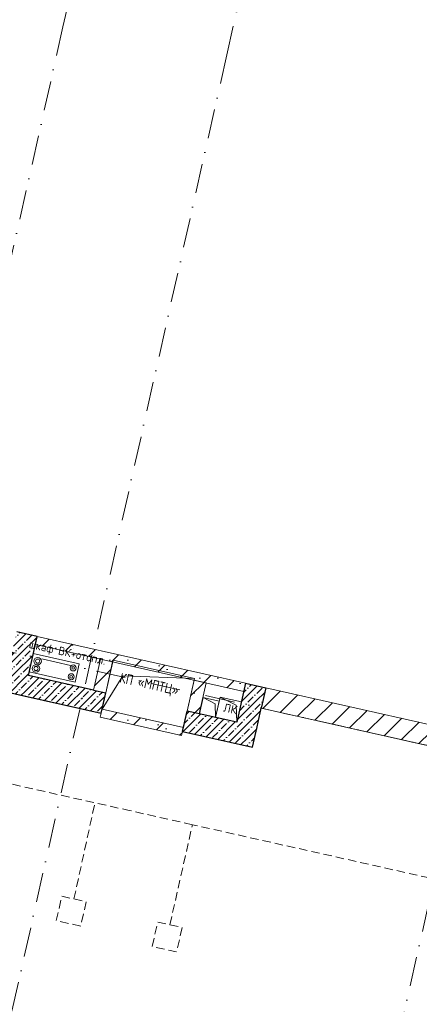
# Model space of a CAD drawing. Header units: millimetres. Extents: x -7218036 to -6881410, y 6117771 to 6219607.
# Tile 61 of 84: x -7153879 to -7149089, y 6133201 to 6145007. Entities that reach past the tile are written whole.
import ezdxf
from ezdxf.enums import TextEntityAlignment as Align

# ---------------------------------------------------------------- set-up
doc = ezdxf.new("R2010")
doc.units = ezdxf.units.MM
doc.header["$MEASUREMENT"] = 0
doc.linetypes.add('Dashed_1', pattern=[150, 100, -50])
doc.linetypes.add('Штрихпунктирная', pattern=[670.277762, 352.777767, -176.388884, 0, -141.111112])
for name, color, linetype in [('S - МОП.АР', 7, 'Continuous'), ('АР-Стены_внутренние_пилоны.АР', 7, 'Continuous'), ('АР-Чертеж-Оси_Осевые размеры.АР', 7, 'Continuous'), ('ИОС-Шахты и отверстия.АР', 7, 'Continuous')]:
    doc.layers.add(name, color=color, linetype=linetype)
for name, color, linetype, lineweight in [('АР-Отметки высот_новые.АР_Ном._пера__120', 7, 'Continuous', 0), ('АР-Стены_внутренние_пилоны.АР_Ном._пера__1', 7, 'Continuous', 15), ('АР-Чертеж-Оси_Осевые размеры.АР_Ном._пера__120', 7, 'Continuous', 0), ('ИОС-Шахты и отверстия (перекидка)_Ном._пера__1', 7, 'Continuous', 0), ('ИОС-Шахты и отверстия.АР_Ном._пера__1', 7, 'Continuous', 0)]:
    doc.layers.add(name, color=color, linetype=linetype, lineweight=lineweight)
doc.styles.add('РЎР“Р•РќР•Р\xa0Р\x98Р\xa0_РЎРўР\x98Р›Р¬_2', font='GOST_Common.ttf')
doc.styles.add('РЎР“Р•РќР•Р\xa0Р\x98Р\xa0_РЎРўР\x98Р›Р¬_3', font='GOTHIC.TTF')
doc.styles.add('РЎР“Р•РќР•Р\xa0Р\x98Р\xa0_РЎРўР\x98Р›Р¬_7', font='txt')
doc.styles.add('РЎР“Р•РќР•Р\xa0Р\x98Р\xa0_РЎРўР\x98Р›Р¬_8', font='GOST_Common.ttf', dxfattribs={"width": 0.85})
pattern_1 = [(45, (-6566190.34, 6562677.8), (-127.279217, 127.279217), [])]
pattern_2 = [(45, (-6566190.34, 6562677.8), (-169.70563, 169.70563), []), (90, (-6566360.05, 6562847.5), (-216, 0), [0, -144, 0, -216]), (155, (-6566190.34, 6563017.2), (91.285545, 195.76248), [0, -105.6, 0, -182.4])]
pattern_3 = [(45, (-6566190.34, 6562677.8), (-84.852814, 84.852814), []), (45, (-6566232.77, 6562720.22), (-84.852814, 84.852814), [90, -30, 0, -30])]

# ---------------------------------------------------------------- blocks, each defined once
blk = doc.blocks.new('Стена_39_1', base_point=(-7151199, 6136929))
at = {"layer": 'АР-Стены_внутренние_пилоны.АР', "linetype": 'Continuous', "lineweight": 0, "true_color": 0x000000}
h = blk.add_hatch(dxfattribs=at)
h.set_pattern_fill('БЛОКИ_БЕТОННЫЕ_ЭФФЕКТИВН_78', color=18, style=0, pattern_type=2)
h.set_pattern_definition(pattern_1)
h.paths.add_polyline_path([(-7150983, 6136753), (-7148994, 6136306), (-7148940, 6136550), (-7150928, 6136997)])
at = {"layer": 'АР-Стены_внутренние_пилоны.АР_Ном._пера__1', "color": 7, "linetype": 'Continuous', "lineweight": 30}
blk.add_line((-7150928, 6136997), (-7150983, 6136753), dxfattribs=at)
at = {"layer": 'АР-Стены_внутренние_пилоны.АР_Ном._пера__1', "color": 7, "linetype": 'Continuous', "lineweight": 15, "flags": 128}
for points in [[(-7148940, 6136550), (-7150928, 6136997)], [(-7150983, 6136753), (-7148994, 6136306)], [(-7148994, 6136306), (-7148940, 6136550)]]:
    blk.add_lwpolyline(points, dxfattribs=at)
blk = doc.blocks.new('Стена_50_1', base_point=(-7151916, 6136522))
at = {"layer": 'АР-Стены_внутренние_пилоны.АР', "linetype": 'Continuous', "lineweight": 0, "true_color": 0x000000}
h = blk.add_hatch(dxfattribs=at)
h.set_pattern_fill('БУТ__50__0001', color=18, style=0, pattern_type=2)
h.set_pattern_definition(pattern_2)
h.paths.add_polyline_path([(-7151916, 6136522), (-7152892, 6136741), (-7152914, 6136643), (-7151938, 6136424)])
at = {"layer": 'АР-Стены_внутренние_пилоны.АР_Ном._пера__1', "color": 7, "linetype": 'Continuous', "lineweight": 15, "flags": 128}
for points in [[(-7152892, 6136741), (-7152914, 6136643)], [(-7151916, 6136522), (-7152892, 6136741)], [(-7152914, 6136643), (-7151938, 6136424)], [(-7151938, 6136424), (-7151916, 6136522)]]:
    blk.add_lwpolyline(points, dxfattribs=at)
blk = doc.blocks.new('Стена_51_1', base_point=(-7152848, 6136936))
at = {"layer": 'АР-Стены_внутренние_пилоны.АР', "linetype": 'Continuous', "lineweight": 0, "true_color": 0x000000}
h = blk.add_hatch(dxfattribs=at)
h.set_pattern_fill('БЛОКИ_БЕТОННЫЕ_ЭФФЕКТИВН_78', color=18, style=0, pattern_type=2)
h.set_pattern_definition(pattern_1)
h.paths.add_polyline_path([(-7152848, 6136936), (-7152765, 6137307), (-7152911, 6137340), (-7152994, 6136969)])
at = {"layer": 'АР-Стены_внутренние_пилоны.АР_Ном._пера__1', "color": 7, "linetype": 'Continuous', "lineweight": 30}
blk.add_line((-7152994, 6136969), (-7152848, 6136936), dxfattribs=at)
at = {"layer": 'АР-Стены_внутренние_пилоны.АР_Ном._пера__1', "color": 7, "linetype": 'Continuous', "lineweight": 15, "flags": 128}
for points in [[(-7152911, 6137340), (-7152994, 6136969)], [(-7152765, 6137307), (-7152911, 6137340)], [(-7152848, 6136936), (-7152765, 6137307)]]:
    blk.add_lwpolyline(points, dxfattribs=at)
blk = doc.blocks.new('Стена_52_1', base_point=(-7151872, 6136718))
at = {"layer": 'АР-Стены_внутренние_пилоны.АР', "linetype": 'Continuous', "lineweight": 0, "true_color": 0x000000}
h = blk.add_hatch(dxfattribs=at)
h.set_pattern_fill('БЛОКИ_БЕТОННЫЕ_ЭФФЕКТИВН_78', color=18, style=0, pattern_type=2)
h.set_pattern_definition(pattern_1)
h.paths.add_polyline_path([(-7151726, 6136685), (-7151643, 6137055), (-7151789, 6137088), (-7151872, 6136718)])
at = {"layer": 'АР-Стены_внутренние_пилоны.АР_Ном._пера__1', "color": 7, "linetype": 'Continuous', "lineweight": 15, "flags": 128}
for points in [[(-7151789, 6137088), (-7151872, 6136718)], [(-7151643, 6137055), (-7151789, 6137088)], [(-7151726, 6136685), (-7151643, 6137055)], [(-7151872, 6136718), (-7151726, 6136685)]]:
    blk.add_lwpolyline(points, dxfattribs=at)
blk = doc.blocks.new('Стена_65_1', base_point=(-7153670, 6137613))
at = {"layer": 'АР-Стены_внутренние_пилоны.АР', "linetype": 'Continuous', "lineweight": 0, "true_color": 0x000000}
h = blk.add_hatch(dxfattribs=at)
h.set_pattern_fill('ЖЕЛЕЗОБЕТОН__PROJECT__0001', color=18, style=0, pattern_type=2)
h.set_pattern_definition(pattern_3)
h.paths.add_polyline_path([(-7153914, 6137667), (-7153968, 6137423), (-7153670, 6137613)])
h = blk.add_hatch(dxfattribs=at)
h.set_pattern_fill('ЖЕЛЕЗОБЕТОН__PROJECT__0001', color=18, style=0, pattern_type=2)
h.set_pattern_definition(pattern_3)
h.paths.add_polyline_path([(-7153968, 6137423), (-7153724, 6137369), (-7153670, 6137613)])
h = blk.add_hatch(dxfattribs=at)
h.set_pattern_fill('ЖЕЛЕЗОБЕТОН__PROJECT__0001', color=18, style=0, pattern_type=2)
h.set_pattern_definition(pattern_3)
h.paths.add_polyline_path([(-7153775, 6137144), (-7153724, 6137369), (-7153968, 6137423), (-7154019, 6137199)])
h = blk.add_hatch(dxfattribs=at)
h.set_pattern_fill('ЖЕЛЕЗОБЕТОН__PROJECT__0001', color=18, style=0, pattern_type=2)
h.set_pattern_definition(pattern_3)
h.paths.add_polyline_path([(-7154019, 6137199), (-7154073, 6136955), (-7153775, 6137144)])
h = blk.add_hatch(dxfattribs=at)
h.set_pattern_fill('ЖЕЛЕЗОБЕТОН__PROJECT__0001', color=18, style=0, pattern_type=2)
h.set_pattern_definition(pattern_3)
h.paths.add_polyline_path([(-7154073, 6136955), (-7153830, 6136900), (-7153775, 6137144)])
at = {"layer": 'АР-Стены_внутренние_пилоны.АР_Ном._пера__1', "color": 7, "linetype": 'Continuous', "lineweight": 30, "flags": 128}
for points in [[(-7153670, 6137613), (-7153914, 6137667)], [(-7153775, 6137144), (-7153670, 6137613)], [(-7153968, 6137423), (-7154073, 6136955)], [(-7154073, 6136955), (-7153830, 6136900)]]:
    blk.add_lwpolyline(points, dxfattribs=at)
blk = doc.blocks.new('Стена_66_1', base_point=(-7151277, 6136583))
at = {"layer": 'АР-Стены_внутренние_пилоны.АР', "linetype": 'Continuous', "lineweight": 0, "true_color": 0x000000}
h = blk.add_hatch(dxfattribs=at)
h.set_pattern_fill('ЖЕЛЕЗОБЕТОН__PROJECT__0001', color=18, style=0, pattern_type=2)
h.set_pattern_definition(pattern_3)
h.paths.add_polyline_path([(-7151172, 6137051), (-7151277, 6136583), (-7151033, 6136529), (-7150983, 6136753)])
h = blk.add_hatch(dxfattribs=at)
h.set_pattern_fill('ЖЕЛЕЗОБЕТОН__PROJECT__0001', color=18, style=0, pattern_type=2)
h.set_pattern_definition(pattern_3)
h.paths.add_polyline_path([(-7151172, 6137051), (-7150983, 6136753), (-7150928, 6136997)])
at = {"layer": 'АР-Стены_внутренние_пилоны.АР_Ном._пера__1', "color": 7, "linetype": 'Continuous', "lineweight": 30}
blk.add_line((-7150928, 6136997), (-7150983, 6136753), dxfattribs=at)
at = {"layer": 'АР-Стены_внутренние_пилоны.АР_Ном._пера__1', "color": 7, "linetype": 'Continuous', "lineweight": 30, "flags": 128}
for points in [[(-7151172, 6137051), (-7151277, 6136583)], [(-7151172, 6137051), (-7150928, 6136997)], [(-7151033, 6136529), (-7150983, 6136753)]]:
    blk.add_lwpolyline(points, dxfattribs=at)
blk = doc.blocks.new('Стена_87_1', base_point=(-7153670, 6137613))
at = {"layer": 'АР-Стены_внутренние_пилоны.АР', "linetype": 'Continuous', "lineweight": 0, "true_color": 0x000000}
h = blk.add_hatch(dxfattribs=at)
h.set_pattern_fill('БУТ__50__0001', color=18, style=0, pattern_type=2)
h.set_pattern_definition(pattern_2)
h.paths.add_polyline_path([(-7153692, 6137515), (-7151194, 6136954), (-7151172, 6137052), (-7153670, 6137613)])
at = {"layer": 'АР-Стены_внутренние_пилоны.АР_Ном._пера__1', "color": 7, "linetype": 'Continuous', "lineweight": 15, "flags": 128}
for points in [[(-7153670, 6137613), (-7153692, 6137515)], [(-7151172, 6137052), (-7153670, 6137613)], [(-7153692, 6137515), (-7151194, 6136954)], [(-7151194, 6136954), (-7151172, 6137052)]]:
    blk.add_lwpolyline(points, dxfattribs=at)
blk = doc.blocks.new('Стандартный Маркер Сетки[10]_1', base_point=(-7146699, 6144554))
at = {"layer": 'АР-Чертеж-Оси_Осевые размеры.АР_Ном._пера__120', "color": 7, "linetype": 'Штрихпунктирная', "lineweight": 0}
blk.add_line((-7146918, 6143578), (-7151477, 6123281), dxfattribs=at)
at = {"layer": 'АР-Чертеж-Оси_Осевые размеры.АР_Ном._пера__120', "color": 7, "lineweight": 0, "style": 'РЎР“Р•РќР•Р\xa0Р\x98Р\xa0_РЎРўР\x98Р›Р¬_3'}
blk.add_attdef('AC_MarkerText_1', text='', height=350, rotation=347.3417, dxfattribs=at).set_placement((-7151736, 6121998), align=Align.TOP_CENTER)
blk = doc.blocks.new('Стандартный Маркер Сетки[25]_1', base_point=(-7153141, 6145898))
at = {"layer": 'АР-Чертеж-Оси_Осевые размеры.АР_Ном._пера__120', "color": 7, "linetype": 'Штрихпунктирная', "lineweight": 0}
for q in [(-7153141, 6145898), (-7157919, 6124625)]:
    blk.add_line((-7153360, 6144922), q, dxfattribs=at)
at = {"layer": 'АР-Чертеж-Оси_Осевые размеры.АР_Ном._пера__120', "color": 7, "lineweight": 0, "style": 'РЎР“Р•РќР•Р\xa0Р\x98Р\xa0_РЎРўР\x98Р›Р¬_3'}
blk.add_attdef('AC_MarkerText_1', text='', height=350, rotation=347.3417, dxfattribs=at).set_placement((-7158178, 6123343), align=Align.TOP_CENTER)
blk = doc.blocks.new('Стандартный Маркер Сетки[26]_1', base_point=(-7151178, 6145559))
at = {"layer": 'АР-Чертеж-Оси_Осевые размеры.АР_Ном._пера__120', "color": 7, "linetype": 'Штрихпунктирная', "lineweight": 0}
for q in [(-7151178, 6145559), (-7155956, 6124286)]:
    blk.add_line((-7151397, 6144584), q, dxfattribs=at)
at = {"layer": 'АР-Чертеж-Оси_Осевые размеры.АР_Ном._пера__120', "color": 7, "lineweight": 0, "style": 'РЎР“Р•РќР•Р\xa0Р\x98Р\xa0_РЎРўР\x98Р›Р¬_3'}
blk.add_attdef('AC_MarkerText_1', text='', height=350, rotation=347.3417, dxfattribs=at).set_placement((-7156214, 6123003), align=Align.TOP_CENTER)
blk = doc.blocks.new('Стандартный Маркер Сетки[31]_1', base_point=(-7146699, 6144554))
at = {"layer": 'АР-Чертеж-Оси_Осевые размеры.АР_Ном._пера__120', "color": 7, "linetype": 'Штрихпунктирная', "lineweight": 0}
blk.add_line((-7146918, 6143578), (-7151477, 6123281), dxfattribs=at)
at = {"layer": 'АР-Чертеж-Оси_Осевые размеры.АР_Ном._пера__120', "color": 7, "lineweight": 0, "style": 'РЎР“Р•РќР•Р\xa0Р\x98Р\xa0_РЎРўР\x98Р›Р¬_3'}
blk.add_attdef('AC_MarkerText_1', text='', height=350, rotation=347.3417, dxfattribs=at).set_placement((-7151736, 6121998), align=Align.TOP_CENTER)
blk = doc.blocks.new('Стандартный Маркер Сетки[46]_1', base_point=(-7153141, 6145898))
at = {"layer": 'АР-Чертеж-Оси_Осевые размеры.АР_Ном._пера__120', "color": 7, "linetype": 'Штрихпунктирная', "lineweight": 0}
for q in [(-7153141, 6145898), (-7157919, 6124625)]:
    blk.add_line((-7153360, 6144922), q, dxfattribs=at)
at = {"layer": 'АР-Чертеж-Оси_Осевые размеры.АР_Ном._пера__120', "color": 7, "lineweight": 0, "style": 'РЎР“Р•РќР•Р\xa0Р\x98Р\xa0_РЎРўР\x98Р›Р¬_3'}
blk.add_attdef('AC_MarkerText_1', text='', height=350, rotation=347.3417, dxfattribs=at).set_placement((-7158178, 6123343), align=Align.TOP_CENTER)
blk = doc.blocks.new('Стандартный Маркер Сетки[47]_1', base_point=(-7151178, 6145559))
at = {"layer": 'АР-Чертеж-Оси_Осевые размеры.АР_Ном._пера__120', "color": 7, "linetype": 'Штрихпунктирная', "lineweight": 0}
for q in [(-7151178, 6145559), (-7155956, 6124286)]:
    blk.add_line((-7151397, 6144584), q, dxfattribs=at)
at = {"layer": 'АР-Чертеж-Оси_Осевые размеры.АР_Ном._пера__120', "color": 7, "lineweight": 0, "style": 'РЎР“Р•РќР•Р\xa0Р\x98Р\xa0_РЎРўР\x98Р›Р¬_3'}
blk.add_attdef('AC_MarkerText_1', text='', height=350, rotation=347.3417, dxfattribs=at).set_placement((-7156214, 6123003), align=Align.TOP_CENTER)
blk = doc.blocks.new('Стена_98_1', base_point=(-7151277, 6136583))
at = {"layer": 'АР-Стены_внутренние_пилоны.АР', "linetype": 'Continuous', "lineweight": 0, "true_color": 0x000000}
h = blk.add_hatch(dxfattribs=at)
h.set_pattern_fill('ЖЕЛЕЗОБЕТОН__PROJECT__0001', color=18, style=0, pattern_type=2)
h.set_pattern_definition(pattern_3)
h.paths.add_polyline_path([(-7151872, 6136717), (-7151927, 6136473), (-7151332, 6136339), (-7151277, 6136583)])
h = blk.add_hatch(dxfattribs=at)
h.set_pattern_fill('ЖЕЛЕЗОБЕТОН__PROJECT__0001', color=18, style=0, pattern_type=2)
h.set_pattern_definition(pattern_3)
h.paths.add_polyline_path([(-7151277, 6136583), (-7151332, 6136339), (-7151088, 6136285)])
h = blk.add_hatch(dxfattribs=at)
h.set_pattern_fill('ЖЕЛЕЗОБЕТОН__PROJECT__0001', color=18, style=0, pattern_type=2)
h.set_pattern_definition(pattern_3)
h.paths.add_polyline_path([(-7151033, 6136529), (-7151277, 6136583), (-7151088, 6136285)])
at = {"layer": 'АР-Стены_внутренние_пилоны.АР_Ном._пера__1', "color": 7, "linetype": 'Continuous', "lineweight": 30, "flags": 128}
for points in [[(-7151927, 6136473), (-7151872, 6136717)], [(-7151277, 6136583), (-7151872, 6136717)], [(-7151088, 6136285), (-7151033, 6136529)], [(-7151927, 6136473), (-7151088, 6136285)]]:
    blk.add_lwpolyline(points, dxfattribs=at)
blk = doc.blocks.new('Стена_99_1', base_point=(-7152848, 6136936))
at = {"layer": 'АР-Стены_внутренние_пилоны.АР', "linetype": 'Continuous', "lineweight": 0, "true_color": 0x000000}
h = blk.add_hatch(dxfattribs=at)
h.set_pattern_fill('ЖЕЛЕЗОБЕТОН__PROJECT__0001', color=18, style=0, pattern_type=2)
h.set_pattern_definition(pattern_3)
h.paths.add_polyline_path([(-7153775, 6137144), (-7153830, 6136900), (-7152903, 6136692), (-7152994, 6136969)])
h = blk.add_hatch(dxfattribs=at)
h.set_pattern_fill('ЖЕЛЕЗОБЕТОН__PROJECT__0001', color=18, style=0, pattern_type=2)
h.set_pattern_definition(pattern_3)
h.paths.add_polyline_path([(-7152994, 6136969), (-7152903, 6136692), (-7152848, 6136936)])
at = {"layer": 'АР-Стены_внутренние_пилоны.АР_Ном._пера__1', "color": 7, "linetype": 'Continuous', "lineweight": 30}
blk.add_line((-7152994, 6136969), (-7152848, 6136936), dxfattribs=at)
at = {"layer": 'АР-Стены_внутренние_пилоны.АР_Ном._пера__1', "color": 7, "linetype": 'Continuous', "lineweight": 30, "flags": 128}
for points in [[(-7152994, 6136969), (-7153775, 6137144)], [(-7153830, 6136900), (-7152903, 6136692)], [(-7152903, 6136692), (-7152848, 6136936)]]:
    blk.add_lwpolyline(points, dxfattribs=at)
blk = doc.blocks.new('Стандартный Маркер Сетки[49]_1', base_point=(-7215419, 6151225))
at = {"layer": 'АР-Чертеж-Оси_Осевые размеры.АР_Ном._пера__120', "color": 7, "linetype": 'Штрихпунктирная', "lineweight": 0}
blk.add_line((-7214443, 6151005), (-7135502, 6133276), dxfattribs=at)
at = {"layer": 'АР-Чертеж-Оси_Осевые размеры.АР_Ном._пера__120', "color": 7, "lineweight": 0, "style": 'РЎР“Р•РќР•Р\xa0Р\x98Р\xa0_РЎРўР\x98Р›Р¬_3'}
for tag, p in [('AC_MarkerText_1_0', (-7215837, 6151515)), ('AC_MarkerText_1_1', (-7133968, 6133128))]:
    blk.add_attdef(tag, text='', height=350, rotation=347.3417, dxfattribs=at).set_placement(p, align=Align.TOP_CENTER)
blk = doc.blocks.new('Символ Проема в Полу 21[55]_1', base_point=(-7151277, 6136583))
at = {"layer": 'ИОС-Шахты и отверстия.АР_Ном._пера__1', "color": 7, "linetype": 'Continuous', "lineweight": 0, "flags": 128}
for points in [[(-7151284, 6136788), (-7151476, 6136884), (-7151531, 6136640), (-7151277, 6136583)], [(-7151277, 6136583), (-7151222, 6136827), (-7151476, 6136884), (-7151284, 6136788)]]:
    blk.add_lwpolyline(points, close=True, dxfattribs=at)
blk = doc.blocks.new('Символ Проема в Полу 21[56]_1', base_point=(-7151531, 6136640))
at = {"layer": 'ИОС-Шахты и отверстия.АР_Ном._пера__1', "color": 7, "linetype": 'Continuous', "lineweight": 0, "flags": 128}
for points in [[(-7151535, 6136805), (-7151682, 6136879), (-7151726, 6136684), (-7151531, 6136640)], [(-7151531, 6136640), (-7151487, 6136836), (-7151682, 6136879), (-7151535, 6136805)]]:
    blk.add_lwpolyline(points, close=True, dxfattribs=at)
blk = doc.blocks.new('Символ Проема в Полу 21[57]_1', base_point=(-7151785, 6137107))
at = {"layer": 'ИОС-Шахты и отверстия.АР_Ном._пера__1', "color": 7, "linetype": 'Continuous', "lineweight": 0, "flags": 128}
for points in [[(-7151785, 6137107), (-7152760, 6137326), (-7152892, 6136741), (-7152642, 6137139)], [(-7152642, 6137139), (-7152892, 6136741), (-7151916, 6136522), (-7151785, 6137107)]]:
    blk.add_lwpolyline(points, close=True, dxfattribs=at)
blk = doc.blocks.new('Стандартный Маркер Сетки[59]_1', base_point=(-7215419, 6151225))
at = {"layer": 'АР-Чертеж-Оси_Осевые размеры.АР_Ном._пера__120', "color": 7, "linetype": 'Штрихпунктирная', "lineweight": 0}
blk.add_line((-7214443, 6151005), (-7135502, 6133276), dxfattribs=at)
at = {"layer": 'АР-Чертеж-Оси_Осевые размеры.АР_Ном._пера__120', "color": 7, "lineweight": 0, "style": 'РЎР“Р•РќР•Р\xa0Р\x98Р\xa0_РЎРўР\x98Р›Р¬_3'}
for tag, p in [('AC_MarkerText_1_0', (-7215837, 6151515)), ('AC_MarkerText_1_1', (-7133968, 6133128))]:
    blk.add_attdef(tag, text='', height=350, rotation=347.3417, dxfattribs=at).set_placement(p, align=Align.TOP_CENTER)
blk = doc.blocks.new('Стандартный Маркер Сетки[62]_1', base_point=(-7215419, 6151225))
at = {"layer": 'АР-Чертеж-Оси_Осевые размеры.АР_Ном._пера__120', "color": 7, "linetype": 'Штрихпунктирная', "lineweight": 0}
blk.add_line((-7214443, 6151005), (-7135502, 6133276), dxfattribs=at)
at = {"layer": 'АР-Чертеж-Оси_Осевые размеры.АР_Ном._пера__120', "color": 7, "lineweight": 0, "style": 'РЎР“Р•РќР•Р\xa0Р\x98Р\xa0_РЎРўР\x98Р›Р¬_3'}
for tag, p in [('AC_MarkerText_1_0', (-7215837, 6151515)), ('AC_MarkerText_1_1', (-7133968, 6133128))]:
    blk.add_attdef(tag, text='', height=350, rotation=347.3417, dxfattribs=at).set_placement(p, align=Align.TOP_CENTER)
blk = doc.blocks.new('Стандартный Маркер Сетки[66]_1', base_point=(-7215419, 6151225))
at = {"layer": 'АР-Чертеж-Оси_Осевые размеры.АР_Ном._пера__120', "color": 7, "linetype": 'Штрихпунктирная', "lineweight": 0}
blk.add_line((-7214443, 6151005), (-7135502, 6133276), dxfattribs=at)
at = {"layer": 'АР-Чертеж-Оси_Осевые размеры.АР_Ном._пера__120', "color": 7, "lineweight": 0, "style": 'РЎР“Р•РќР•Р\xa0Р\x98Р\xa0_РЎРўР\x98Р›Р¬_3'}
for tag, p in [('AC_MarkerText_1_0', (-7215837, 6151515)), ('AC_MarkerText_1_1', (-7133968, 6133128))]:
    blk.add_attdef(tag, text='', height=350, rotation=347.3417, dxfattribs=at).set_placement(p, align=Align.TOP_CENTER)

msp = doc.modelspace()

# ---------------------------------------------------------------- linework, layer by layer
at = {"layer": 'S - МОП.АР', "color": 254, "linetype": 'Continuous', "lineweight": 0, "true_color": 0xd1c7d6, "flags": 128}
msp.add_lwpolyline([(-7144230.6, 6135236.1), (-7150982.8, 6136752.6), (-7151087.9, 6136284.7), (-7151927, 6136473.1), (-7151937.9, 6136424.4), (-7152913.6, 6136643.5), (-7152902.7, 6136692.3), (-7154073.5, 6136955.2), (-7153968.3, 6137423.5), (-7157144.2, 6138136.8), (-7157418.1, 6136917.2), (-7156476.6, 6136705.7), (-7156531.4, 6136461.8), (-7157716.8, 6136728), (-7157333.3, 6138435.4), (-7155650.3, 6138057.4), (-7155123.3, 6140404.1), (-7158235.8, 6141103.1), (-7158345.4, 6140615.2), (-7160516, 6141102.5), (-7160950.3, 6139166.3), (-7162370.9, 6139484.9), (-7163643.1, 6133820.7)], dxfattribs=at)
at = {"layer": 'АР-Отметки высот_новые.АР_Ном._пера__120', "color": 7, "linetype": 'Continuous', "lineweight": 0}
for p, q in [((-7153765.4, 6137186.2), (-7153716.1, 6137405.7)), ((-7153716.1, 6137405.7), (-7153164.8, 6137281.9)), ((-7153164.8, 6137281.9), (-7153214.1, 6137062.4)), ((-7153214.1, 6137062.4), (-7153765.4, 6137186.2))]:
    msp.add_line(p, q, dxfattribs=at)
at = {"layer": 'ИОС-Шахты и отверстия (перекидка)_Ном._пера__1', "color": 7, "linetype": 'Dashed_1', "lineweight": 0}
for p, q in [((-7162600.4, 6137778.8), (-7152565.3, 6135524.9)), ((-7153228.8, 6134464.4), (-7152977.6, 6135617.5)), ((-7151809.1, 6135355.1), (-7152565.3, 6135524.9)), ((-7152078.7, 6134154.9), (-7151809.1, 6135355.1)), ((-7148968.2, 6134717), (-7151809.1, 6135355.1))]:
    msp.add_line(p, q, dxfattribs=at)
at = {"layer": 'ИОС-Шахты и отверстия.АР_Ном._пера__1', "color": 7, "linetype": 'Dashed_1', "lineweight": 0}
for points in [[(-7153148.2, 6134138.8), (-7153440.9, 6134204.6), (-7153375.1, 6134497.3), (-7153082.4, 6134431.5)], [(-7151998, 6133829.3), (-7152290.8, 6133895.1), (-7152225, 6134187.8), (-7151932.3, 6134122)]]:
    msp.add_lwpolyline(points, close=True, dxfattribs=at)
at = {"layer": 'ИОС-Шахты и отверстия.АР_Ном._пера__1', "color": 7, "linetype": 'Continuous', "lineweight": 0}
for centre, radius in [((-7153664.4, 6137316.2), 45), ((-7153664.4, 6137316.2), 25), ((-7153684.3, 6137227.6), 45), ((-7153684.3, 6137227.6), 25), ((-7153238.1, 6137234.3), 36), ((-7153238.1, 6137234.3), 16), ((-7153261.8, 6137128.9), 36), ((-7153261.8, 6137128.9), 16)]:
    msp.add_circle(centre, radius, dxfattribs=at)

# ---------------------------------------------------------------- block references
at = {"layer": 'АР-Стены_внутренние_пилоны.АР', "color": 7, "lineweight": 0}
for name, p in [('Стена_65_1', (-7153669.6, 6137612.6)), ('Стена_87_1', (-7153669.6, 6137612.6)), ('Стена_51_1', (-7152847.9, 6136936.2)), ('Стена_99_1', (-7152847.9, 6136936.2)), ('Стена_52_1', (-7151872, 6136717.9)), ('Стена_66_1', (-7151277, 6136583.4)), ('Стена_39_1', (-7151199.3, 6136929.3)), ('Стена_50_1', (-7151916, 6136521.9)), ('Стена_98_1', (-7151277, 6136583.4))]:
    msp.add_blockref(name, p, dxfattribs=at)
at = {"layer": 'АР-Чертеж-Оси_Осевые размеры.АР', "color": 8, "linetype": 'Continuous', "lineweight": 15}
for name, p in [('Стандартный Маркер Сетки[49]_1', (-7215418.6, 6151224.6)), ('Стандартный Маркер Сетки[59]_1', (-7215418.6, 6151224.6)), ('Стандартный Маркер Сетки[62]_1', (-7215418.6, 6151224.6)), ('Стандартный Маркер Сетки[66]_1', (-7215418.6, 6151224.6)), ('Стандартный Маркер Сетки[25]_1', (-7153141.2, 6145897.9)), ('Стандартный Маркер Сетки[46]_1', (-7153141.2, 6145897.9)), ('Стандартный Маркер Сетки[26]_1', (-7151177.7, 6145559.4)), ('Стандартный Маркер Сетки[47]_1', (-7151177.7, 6145559.4)), ('Стандартный Маркер Сетки[10]_1', (-7146699.2, 6144553.5)), ('Стандартный Маркер Сетки[31]_1', (-7146699.2, 6144553.5))]:
    msp.add_blockref(name, p, dxfattribs=at)
at = {"layer": 'ИОС-Шахты и отверстия.АР', "color": 7, "linetype": 'Continuous', "lineweight": 0}
for name, p in [('Символ Проема в Полу 21[57]_1', (-7151784.6, 6137107.2)), ('Символ Проема в Полу 21[56]_1', (-7151530.7, 6136640.4)), ('Символ Проема в Полу 21[55]_1', (-7151277, 6136583.4))]:
    msp.add_blockref(name, p, dxfattribs=at)

# ---------------------------------------------------------------- texts
at = {"layer": 'ИОС-Шахты и отверстия.АР_Ном._пера__1', "color": 7, "linetype": 'Continuous', "lineweight": 0, "attachment_point": 5}
for s, insert, char_height, rotation, style in [('\\A1;{\\pqc;\\fGOST Common|b0|i0|c204|p0;\\W1.000000;шкаф ВК+отопл.}', (-7153308.5, 6137408.6), 100, 347.34165, 'РЎР“Р•РќР•Р\xa0Р\x98Р\xa0_РЎРўР\x98Р›Р¬_2'), ('\\A1;{\\pqc;\\fGOST Common|b0|i0|c204|p0;\\W0.850000;КП «МПТЦ»}', (-7152329, 6137026.7), 120, 347.34165, 'РЎР“Р•РќР•Р\xa0Р\x98Р\xa0_РЎРўР\x98Р›Р¬_8'), ('\\A1;{\\pqc;\\fGOST Common|b1|i0|c204|p0;\\W1.000000;ЛК}', (-7151355.2, 6136745.2), 100, 347.34126, 'РЎР“Р•РќР•Р\xa0Р\x98Р\xa0_РЎРўР\x98Р›Р¬_7')]:
    msp.add_mtext(s, dxfattribs=dict(at, insert=insert, char_height=char_height, rotation=rotation, style=style))

doc.saveas('drawing.dxf')
